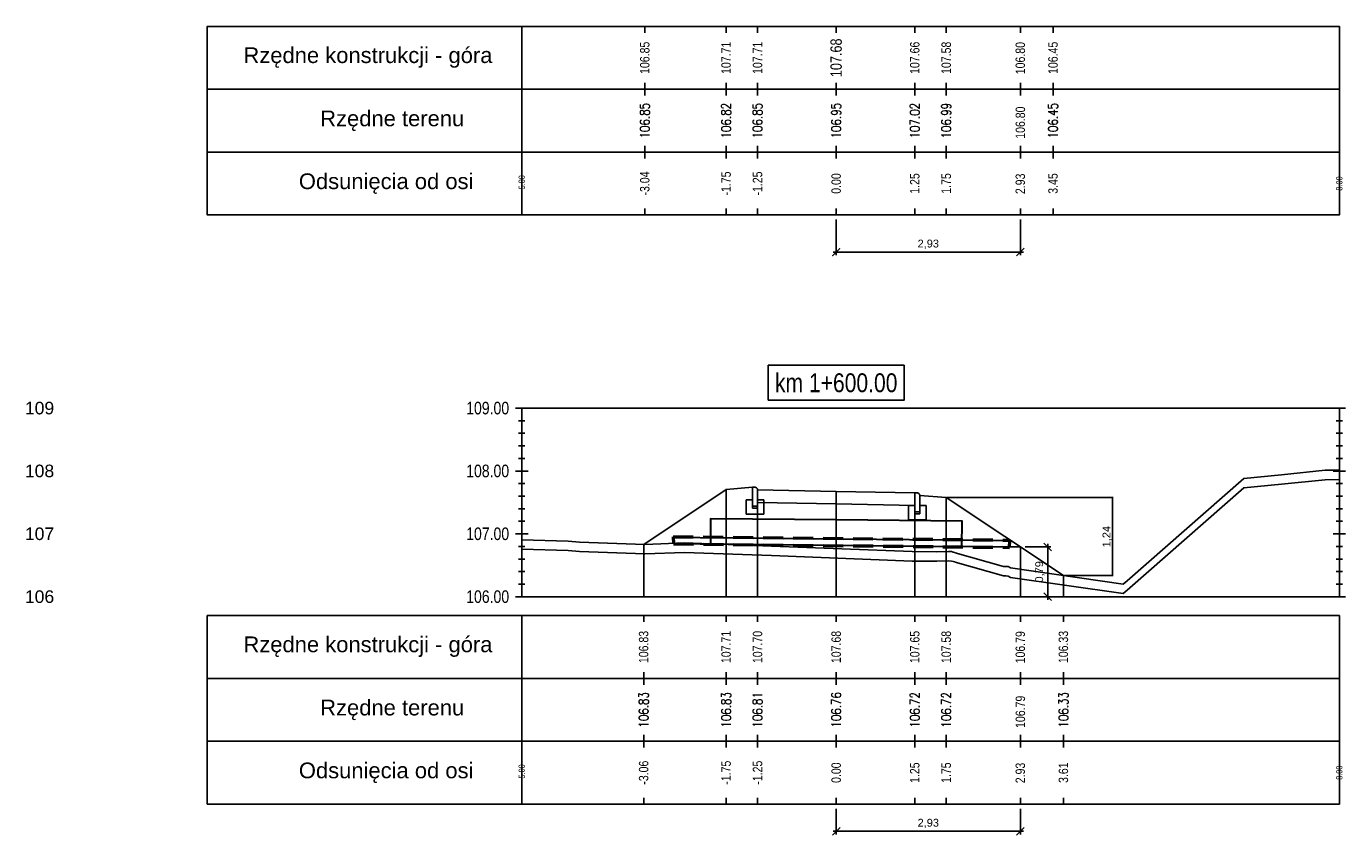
# Model space of a CAD drawing. Extents: x 7537626 to 7538805, y 5722894 to 5725486.
# Tile 74 of 90: x 7538581 to 7538602, y 5725455 to 5725468. Entities that reach past the tile are written whole.
import ezdxf

# ---------------------------------------------------------------- set-up
doc = ezdxf.new("R2010")
doc.units = 0
doc.header["$PDMODE"] = 35
doc.header["$PDSIZE"] = 0.3
doc.linetypes.add('HIDDEN', pattern=[9.525, 6.35, -3.175])
for name, color, linetype in [('C-DROGI-PROFILE', 7, 'Continuous'), ('C-DROGI-PROFILE-ETYKIETY', 7, 'Continuous'), ('C-DROGI-PRZEKROJE-ETYKIETY', 7, 'Continuous'), ('C-POPRZECZKA-przekrój', 2, 'Continuous'), ('C-POPRZECZKA-widok', 1, 'Continuous')]:
    doc.layers.add(name, color=color, linetype=linetype)
for name, color, linetype, true_color in [('C-humus', 7, 'Continuous', 0x003df5), ('C-Teren', 7, 'Continuous', 0x005716), ('poprzeczki', 7, 'Continuous', 0x0000d6)]:
    doc.layers.add(name, color=color, linetype=linetype, true_color=true_color)
doc.layers.add('Pom-plan', color=4, linetype='Continuous', plot=False)
doc.styles.add('2mm08', font='arial.ttf', dxfattribs={"width": 0.8})
doc.styles.add('opis_50', font='arial.ttf', dxfattribs={"height": 0.125})
doc.styles.get("Standard").update_dxf_attribs({"font": 'arial.ttf'})
doc.dimstyles.new('OPIS_50', dxfattribs={"dimscale": 0.5, "dimtxt": 0.125, "dimasz": 0.25, "dimexe": 0.1, "dimexo": 0.15, "dimgap": 0.1, "dimtad": 1, "dimzin": 0, "dimtxsty": 'opis_50', "dimblk": 'ARCHTICK', "dimcen": 0.15, "dimdle": 0.1, "dimaunit": 2, "dimadec": 4, "dimazin": 0, "dimtfac": 1, "dimtmove": 0, "dimatfit": 3, "dimfxl": 1, "dimarcsym": 0})

# ---------------------------------------------------------------- blocks, each defined once
blk = doc.blocks.new('_ArchTick')
at = {"color": 0, "linetype": 'ByBlock', "const_width": 0.15}
blk.add_lwpolyline([(-0.5, -0.5), (0.5, 0.5)], dxfattribs=at)
blk = doc.blocks.new('*D22')
at = {"layer": 'Defpoints', "color": 0, "transparency": 16777216}
for p in [(7538595.225, 5725460.863), (7538597.088, 5725459.621), (7538597.869, 5725459.621)]:
    blk.add_point(p, dxfattribs=at)
at = {"layer": 'poprzeczki', "color": 0, "lineweight": -2, "transparency": 16777216}
for p, q in [((7538595.24, 5725460.863), (7538597.879, 5725460.863)), ((7538597.869, 5725460.873), (7538597.869, 5725459.611)), ((7538597.103, 5725459.621), (7538597.879, 5725459.621))]:
    blk.add_line(p, q, dxfattribs=at)
at = {"layer": 'poprzeczki', "color": 0, "lineweight": -2, "transparency": 16777216, "xscale": 0.025, "yscale": 0.025, "zscale": 0.025}
for p, rotation in [((7538597.869, 5725460.863), 90), ((7538597.869, 5725459.621), 270)]:
    blk.add_blockref('_ArchTick', p, dxfattribs=dict(at, rotation=rotation))
at = {"layer": 'poprzeczki', "color": 0, "transparency": 16777216, "insert": (7538597.784, 5725460.242), "char_height": 0.125, "attachment_point": 5, "rotation": 90, "style": 'opis_50'}
blk.add_mtext('1,24', dxfattribs=at)
blk = doc.blocks.new('geokrata')
at = {"layer": 'C-POPRZECZKA-przekrój', "color": 172, "linetype": 'HIDDEN', "lineweight": 50, "ltscale": 0.05, "true_color": 0x0000cc}
for p, q in [((7538464.885, 5725469.743), (7538470.234, 5725469.689)), ((7538464.887, 5725469.627), (7538470.233, 5725469.573))]:
    blk.add_line(p, q, dxfattribs=at)
at = {"layer": 'C-POPRZECZKA-przekrój', "color": 98, "linetype": 'Continuous', "lineweight": 30, "true_color": 0x006100}
for p, q in [((7538464.892, 5725469.735), (7538465.726, 5725469.726)), ((7538464.893, 5725469.635), (7538465.725, 5725469.626)), ((7538469.225, 5725469.591), (7538470.225, 5725469.581))]:
    blk.add_line(p, q, dxfattribs=at)
for points in [[(7538467.479, 5725470.009), (7538465.479, 5725470.029), (7538465.475, 5725469.629), (7538469.475, 5725469.589), (7538469.479, 5725469.989), (7538467.479, 5725470.009), (7538465.479, 5725470.029), (7538465.476, 5725469.729), (7538470.226, 5725469.681)], [(7538464.892, 5725469.735), (7538464.893, 5725469.635)], [(7538470.225, 5725469.581), (7538470.226, 5725469.681)]]:
    blk.add_lwpolyline(points, dxfattribs=at)
at = {"layer": 'C-POPRZECZKA-przekrój', "color": 172, "linetype": 'HIDDEN', "lineweight": 50, "ltscale": 0.05, "true_color": 0x0000cc}
for points in [[(7538464.885, 5725469.743), (7538464.887, 5725469.627)], [(7538470.233, 5725469.573), (7538470.234, 5725469.689)]]:
    blk.add_lwpolyline(points, dxfattribs=at)
blk = doc.blocks.new('*D251')
at = {"layer": 'Defpoints', "color": 0, "transparency": 16777216}
for p in [(7538593.475, 5725465.361), (7538596.403, 5725465.361), (7538596.403, 5725464.769)]:
    blk.add_point(p, dxfattribs=at)
at = {"layer": 'Pom-plan', "color": 0, "lineweight": -2, "transparency": 16777216}
for p, q in [((7538593.475, 5725465.286), (7538593.475, 5725464.719)), ((7538596.403, 5725465.286), (7538596.403, 5725464.719)), ((7538593.425, 5725464.769), (7538596.453, 5725464.769))]:
    blk.add_line(p, q, dxfattribs=at)
at = {"layer": 'Pom-plan', "color": 0, "lineweight": -2, "transparency": 16777216, "xscale": 0.125, "yscale": 0.125, "zscale": 0.125, "rotation": 180}
blk.add_blockref('_ArchTick', (7538593.475, 5725464.769), dxfattribs=at)
at = {"layer": 'Pom-plan', "color": 0, "lineweight": -2, "transparency": 16777216, "xscale": 0.125, "yscale": 0.125, "zscale": 0.125}
blk.add_blockref('_ArchTick', (7538596.403, 5725464.769), dxfattribs=at)
at = {"layer": 'Pom-plan', "color": 0, "transparency": 16777216, "insert": (7538594.939, 5725464.894), "char_height": 0.125, "attachment_point": 5, "style": 'opis_50'}
blk.add_mtext('2,93', dxfattribs=at)
blk = doc.blocks.new('*D252')
at = {"layer": 'Defpoints', "color": 0, "transparency": 16777216}
for p in [(7538596.403, 5725460.078), (7538596.403, 5725459.286), (7538596.839, 5725459.286)]:
    blk.add_point(p, dxfattribs=at)
at = {"layer": 'Pom-plan', "color": 0, "lineweight": -2, "transparency": 16777216}
for p, q in [((7538596.478, 5725460.078), (7538596.889, 5725460.078)), ((7538596.839, 5725460.128), (7538596.839, 5725459.236)), ((7538596.478, 5725459.286), (7538596.889, 5725459.286))]:
    blk.add_line(p, q, dxfattribs=at)
at = {"layer": 'Pom-plan', "color": 0, "lineweight": -2, "transparency": 16777216, "xscale": 0.125, "yscale": 0.125, "zscale": 0.125}
for p, rotation in [((7538596.839, 5725460.078), 90), ((7538596.839, 5725459.286), 270)]:
    blk.add_blockref('_ArchTick', p, dxfattribs=dict(at, rotation=rotation))
at = {"layer": 'Pom-plan', "color": 0, "transparency": 16777216, "insert": (7538596.714, 5725459.682), "char_height": 0.125, "attachment_point": 5, "rotation": 90, "style": 'opis_50'}
blk.add_mtext('0,79', dxfattribs=at)
blk = doc.blocks.new('*D253')
at = {"layer": 'Defpoints', "color": 0, "transparency": 16777216}
for p in [(7538593.475, 5725455.986), (7538596.403, 5725455.986), (7538596.403, 5725455.553)]:
    blk.add_point(p, dxfattribs=at)
at = {"layer": 'Pom-plan', "color": 0, "lineweight": -2, "transparency": 16777216}
for p, q in [((7538593.475, 5725455.911), (7538593.475, 5725455.503)), ((7538596.403, 5725455.911), (7538596.403, 5725455.503)), ((7538593.425, 5725455.553), (7538596.453, 5725455.553))]:
    blk.add_line(p, q, dxfattribs=at)
at = {"layer": 'Pom-plan', "color": 0, "lineweight": -2, "transparency": 16777216, "xscale": 0.125, "yscale": 0.125, "zscale": 0.125, "rotation": 180}
blk.add_blockref('_ArchTick', (7538593.475, 5725455.553), dxfattribs=at)
at = {"layer": 'Pom-plan', "color": 0, "lineweight": -2, "transparency": 16777216, "xscale": 0.125, "yscale": 0.125, "zscale": 0.125}
blk.add_blockref('_ArchTick', (7538596.403, 5725455.553), dxfattribs=at)
at = {"layer": 'Pom-plan', "color": 0, "transparency": 16777216, "insert": (7538594.939, 5725455.678), "char_height": 0.125, "attachment_point": 5, "style": 'opis_50'}
blk.add_mtext('2,93', dxfattribs=at)

msp = doc.modelspace()

# ---------------------------------------------------------------- linework, layer by layer
at = {"layer": 'C-DROGI-PROFILE', "color": 7, "linetype": 'Continuous', "lineweight": -3}
for p, q in [((7538590.432, 5725468.361), (7538590.432, 5725468.261)), ((7538591.725, 5725468.361), (7538591.725, 5725468.261)), ((7538592.225, 5725468.361), (7538592.225, 5725468.261)), ((7538593.475, 5725468.361), (7538593.475, 5725468.261)), ((7538594.725, 5725468.361), (7538594.725, 5725468.261)), ((7538595.225, 5725468.361), (7538595.225, 5725468.261)), ((7538596.403, 5725468.361), (7538596.403, 5725468.261)), ((7538596.923, 5725468.361), (7538596.923, 5725468.261)), ((7538590.432, 5725467.361), (7538590.432, 5725467.461)), ((7538590.432, 5725467.361), (7538590.432, 5725467.261)), ((7538591.725, 5725467.361), (7538591.725, 5725467.461)), ((7538591.725, 5725467.361), (7538591.725, 5725467.261)), ((7538592.225, 5725467.361), (7538592.225, 5725467.461)), ((7538592.225, 5725467.361), (7538592.225, 5725467.261)), ((7538593.475, 5725467.361), (7538593.475, 5725467.461)), ((7538593.475, 5725467.361), (7538593.475, 5725467.261)), ((7538594.725, 5725467.361), (7538594.725, 5725467.461)), ((7538594.725, 5725467.361), (7538594.725, 5725467.261)), ((7538595.225, 5725467.361), (7538595.225, 5725467.461)), ((7538595.225, 5725467.361), (7538595.225, 5725467.261)), ((7538596.403, 5725467.361), (7538596.403, 5725467.461)), ((7538596.403, 5725467.361), (7538596.403, 5725467.261)), ((7538596.923, 5725467.361), (7538596.923, 5725467.461)), ((7538596.923, 5725467.361), (7538596.923, 5725467.261)), ((7538590.432, 5725466.361), (7538590.432, 5725466.461)), ((7538590.432, 5725466.361), (7538590.432, 5725466.261)), ((7538591.725, 5725466.361), (7538591.725, 5725466.461)), ((7538591.725, 5725466.361), (7538591.725, 5725466.261)), ((7538592.225, 5725466.361), (7538592.225, 5725466.461)), ((7538592.225, 5725466.361), (7538592.225, 5725466.261)), ((7538593.475, 5725466.361), (7538593.475, 5725466.461)), ((7538593.475, 5725466.361), (7538593.475, 5725466.261)), ((7538594.725, 5725466.361), (7538594.725, 5725466.461)), ((7538594.725, 5725466.361), (7538594.725, 5725466.261)), ((7538595.225, 5725466.361), (7538595.225, 5725466.461)), ((7538595.225, 5725466.361), (7538595.225, 5725466.261)), ((7538596.403, 5725466.361), (7538596.403, 5725466.461)), ((7538596.403, 5725466.361), (7538596.403, 5725466.261)), ((7538596.923, 5725466.361), (7538596.923, 5725466.461)), ((7538596.923, 5725466.361), (7538596.923, 5725466.261)), ((7538590.432, 5725465.361), (7538590.432, 5725465.461)), ((7538591.725, 5725465.361), (7538591.725, 5725465.461)), ((7538592.225, 5725465.361), (7538592.225, 5725465.461)), ((7538593.475, 5725465.361), (7538593.475, 5725465.461)), ((7538594.725, 5725465.361), (7538594.725, 5725465.461)), ((7538595.225, 5725465.361), (7538595.225, 5725465.461)), ((7538596.403, 5725465.361), (7538596.403, 5725465.461)), ((7538596.923, 5725465.361), (7538596.923, 5725465.461)), ((7538590.414, 5725458.986), (7538590.414, 5725458.886)), ((7538591.725, 5725458.986), (7538591.725, 5725458.886)), ((7538592.225, 5725458.986), (7538592.225, 5725458.886)), ((7538593.475, 5725458.986), (7538593.475, 5725458.886)), ((7538594.725, 5725458.986), (7538594.725, 5725458.886)), ((7538595.225, 5725458.986), (7538595.225, 5725458.886)), ((7538596.403, 5725458.986), (7538596.403, 5725458.886)), ((7538597.088, 5725458.986), (7538597.088, 5725458.886)), ((7538590.414, 5725457.986), (7538590.414, 5725458.086)), ((7538590.414, 5725457.986), (7538590.414, 5725457.886)), ((7538591.725, 5725457.986), (7538591.725, 5725458.086)), ((7538591.725, 5725457.986), (7538591.725, 5725457.886)), ((7538592.225, 5725457.986), (7538592.225, 5725458.086)), ((7538592.225, 5725457.986), (7538592.225, 5725457.886)), ((7538593.475, 5725457.986), (7538593.475, 5725458.086)), ((7538593.475, 5725457.986), (7538593.475, 5725457.886)), ((7538594.725, 5725457.986), (7538594.725, 5725458.086)), ((7538594.725, 5725457.986), (7538594.725, 5725457.886)), ((7538595.225, 5725457.986), (7538595.225, 5725458.086)), ((7538595.225, 5725457.986), (7538595.225, 5725457.886)), ((7538596.403, 5725457.986), (7538596.403, 5725458.086)), ((7538596.403, 5725457.986), (7538596.403, 5725457.886)), ((7538597.088, 5725457.986), (7538597.088, 5725458.086)), ((7538597.088, 5725457.986), (7538597.088, 5725457.886)), ((7538590.414, 5725456.986), (7538590.414, 5725457.086)), ((7538591.725, 5725456.986), (7538591.725, 5725457.086)), ((7538592.225, 5725456.986), (7538592.225, 5725457.086)), ((7538593.475, 5725456.986), (7538593.475, 5725457.086)), ((7538594.725, 5725456.986), (7538594.725, 5725457.086)), ((7538595.225, 5725456.986), (7538595.225, 5725457.086)), ((7538596.403, 5725456.986), (7538596.403, 5725457.086)), ((7538597.088, 5725456.986), (7538597.088, 5725457.086)), ((7538590.414, 5725456.986), (7538590.414, 5725456.886)), ((7538591.725, 5725456.986), (7538591.725, 5725456.886)), ((7538592.225, 5725456.986), (7538592.225, 5725456.886)), ((7538593.475, 5725456.986), (7538593.475, 5725456.886)), ((7538594.725, 5725456.986), (7538594.725, 5725456.886)), ((7538595.225, 5725456.986), (7538595.225, 5725456.886)), ((7538596.403, 5725456.986), (7538596.403, 5725456.886)), ((7538597.088, 5725456.986), (7538597.088, 5725456.886)), ((7538590.414, 5725455.986), (7538590.414, 5725456.086)), ((7538591.725, 5725455.986), (7538591.725, 5725456.086)), ((7538592.225, 5725455.986), (7538592.225, 5725456.086)), ((7538593.475, 5725455.986), (7538593.475, 5725456.086)), ((7538594.725, 5725455.986), (7538594.725, 5725456.086)), ((7538595.225, 5725455.986), (7538595.225, 5725456.086)), ((7538596.403, 5725455.986), (7538596.403, 5725456.086)), ((7538597.088, 5725455.986), (7538597.088, 5725456.086))]:
    msp.add_line(p, q, dxfattribs=at)
at = {"layer": 'C-DROGI-PROFILE', "color": 1, "linetype": 'Continuous', "lineweight": -3}
for points in [[(7538588.475, 5725467.361), (7538588.475, 5725468.361), (7538583.475, 5725468.361), (7538583.475, 5725467.361)], [(7538588.475, 5725467.361), (7538601.475, 5725467.361), (7538601.475, 5725468.361), (7538588.475, 5725468.361)], [(7538588.475, 5725466.361), (7538588.475, 5725467.361), (7538583.475, 5725467.361), (7538583.475, 5725466.361)], [(7538588.475, 5725466.361), (7538601.475, 5725466.361), (7538601.475, 5725467.361), (7538588.475, 5725467.361)], [(7538588.475, 5725465.361), (7538588.475, 5725466.361), (7538583.475, 5725466.361), (7538583.475, 5725465.361)], [(7538588.475, 5725465.361), (7538601.475, 5725465.361), (7538601.475, 5725466.361), (7538588.475, 5725466.361)], [(7538588.475, 5725457.986), (7538588.475, 5725458.986), (7538583.475, 5725458.986), (7538583.475, 5725457.986)], [(7538588.475, 5725457.986), (7538601.475, 5725457.986), (7538601.475, 5725458.986), (7538588.475, 5725458.986)], [(7538588.475, 5725456.986), (7538588.475, 5725457.986), (7538583.475, 5725457.986), (7538583.475, 5725456.986)], [(7538588.475, 5725456.986), (7538601.475, 5725456.986), (7538601.475, 5725457.986), (7538588.475, 5725457.986)], [(7538588.475, 5725455.986), (7538588.475, 5725456.986), (7538583.475, 5725456.986), (7538583.475, 5725455.986)], [(7538588.475, 5725455.986), (7538601.475, 5725455.986), (7538601.475, 5725456.986), (7538588.475, 5725456.986)]]:
    msp.add_3dface(points, dxfattribs=at)
at = {"layer": 'C-DROGI-PRZEKROJE-ETYKIETY', "color": 1, "linetype": 'Continuous', "lineweight": -3}
for p, q in [((7538591.725, 5725460.993), (7538591.725, 5725459.286)), ((7538592.225, 5725460.987), (7538592.225, 5725459.286)), ((7538593.475, 5725460.962), (7538593.475, 5725459.286)), ((7538594.725, 5725460.937), (7538594.725, 5725459.286)), ((7538595.225, 5725460.863), (7538595.225, 5725459.286)), ((7538590.414, 5725460.119), (7538590.414, 5725459.286)), ((7538597.088, 5725459.621), (7538597.088, 5725459.286))]:
    msp.add_line(p, q, dxfattribs=at)
msp.add_lwpolyline([(7538596.403, 5725460.078), (7538596.403, 5725459.286)], dxfattribs=at)
at = {"layer": 'C-humus'}
for p, q in [((7538599.957, 5725461.016), (7538600.558, 5725461.077)), ((7538600.558, 5725461.077), (7538601.252, 5725461.147)), ((7538601.252, 5725461.147), (7538601.475, 5725461.15)), ((7538598.1, 5725459.39), (7538599.957, 5725461.016)), ((7538588.475, 5725460.041), (7538589.215, 5725460.021)), ((7538589.215, 5725460.021), (7538589.394, 5725460.004)), ((7538589.394, 5725460.004), (7538590.434, 5725459.968)), ((7538590.434, 5725459.968), (7538591.064, 5725459.992)), ((7538591.064, 5725459.992), (7538592.446, 5725459.941)), ((7538592.446, 5725459.941), (7538594.682, 5725459.853)), ((7538594.682, 5725459.853), (7538595.076, 5725459.85)), ((7538595.076, 5725459.85), (7538595.259, 5725459.858)), ((7538595.259, 5725459.858), (7538595.307, 5725459.854)), ((7538595.307, 5725459.854), (7538595.335, 5725459.845)), ((7538595.335, 5725459.845), (7538595.34, 5725459.846)), ((7538595.34, 5725459.846), (7538595.359, 5725459.842)), ((7538595.359, 5725459.842), (7538595.368, 5725459.836)), ((7538595.368, 5725459.836), (7538596.137, 5725459.619)), ((7538596.137, 5725459.619), (7538596.172, 5725459.618)), ((7538596.172, 5725459.618), (7538596.207, 5725459.615)), ((7538596.207, 5725459.615), (7538596.244, 5725459.593)), ((7538596.244, 5725459.593), (7538598.036, 5725459.335)), ((7538598.036, 5725459.335), (7538598.1, 5725459.39))]:
    msp.add_line(p, q, dxfattribs=at)
at = {"layer": 'C-POPRZECZKA-przekrój', "color": 2, "linetype": 'Continuous', "lineweight": -3}
for p, q in [((7538590.414, 5725460.119), (7538591.725, 5725460.993)), ((7538591.725, 5725460.993), (7538592.145, 5725461.027)), ((7538592.185, 5725461.027), (7538592.145, 5725461.027)), ((7538592.145, 5725461.027), (7538592.145, 5725460.697)), ((7538592.19, 5725461.027), (7538592.185, 5725461.027)), ((7538592.199, 5725461.024), (7538592.19, 5725461.027)), ((7538592.207, 5725461.02), (7538592.199, 5725461.024)), ((7538592.213, 5725461.015), (7538592.207, 5725461.02)), ((7538592.218, 5725461.01), (7538592.213, 5725461.015)), ((7538592.222, 5725461.003), (7538592.218, 5725461.01)), ((7538592.224, 5725460.994), (7538592.222, 5725461.003)), ((7538592.225, 5725460.987), (7538592.224, 5725460.994)), ((7538592.225, 5725460.987), (7538593.475, 5725460.962)), ((7538592.225, 5725460.987), (7538592.226, 5725460.787)), ((7538592.225, 5725460.697), (7538592.225, 5725460.987)), ((7538592.225, 5725460.987), (7538592.225, 5725460.827)), ((7538593.475, 5725460.762), (7538593.475, 5725460.962)), ((7538593.475, 5725460.962), (7538594.725, 5725460.937)), ((7538594.725, 5725460.937), (7538594.724, 5725460.737)), ((7538594.765, 5725460.937), (7538594.725, 5725460.937)), ((7538594.725, 5725460.937), (7538594.725, 5725460.607)), ((7538594.77, 5725460.937), (7538594.765, 5725460.937)), ((7538594.779, 5725460.934), (7538594.77, 5725460.937)), ((7538594.787, 5725460.93), (7538594.779, 5725460.934)), ((7538594.793, 5725460.925), (7538594.787, 5725460.93)), ((7538594.798, 5725460.92), (7538594.793, 5725460.925)), ((7538594.802, 5725460.913), (7538594.798, 5725460.92)), ((7538594.804, 5725460.904), (7538594.802, 5725460.913)), ((7538594.805, 5725460.897), (7538594.804, 5725460.904)), ((7538594.805, 5725460.607), (7538594.805, 5725460.897)), ((7538594.805, 5725460.897), (7538594.805, 5725460.737)), ((7538594.805, 5725460.897), (7538595.225, 5725460.863)), ((7538595.225, 5725460.863), (7538597.088, 5725459.621)), ((7538592.045, 5725460.597), (7538592.045, 5725460.827)), ((7538592.045, 5725460.827), (7538592.145, 5725460.827)), ((7538592.145, 5725460.827), (7538592.145, 5725460.727)), ((7538592.145, 5725460.727), (7538592.225, 5725460.727)), ((7538592.145, 5725460.697), (7538592.225, 5725460.697)), ((7538592.225, 5725460.827), (7538592.325, 5725460.827)), ((7538592.226, 5725460.787), (7538593.475, 5725460.762)), ((7538592.325, 5725460.827), (7538592.325, 5725460.597)), ((7538593.475, 5725460.762), (7538594.724, 5725460.737)), ((7538594.625, 5725460.507), (7538594.625, 5725460.737)), ((7538594.625, 5725460.737), (7538594.725, 5725460.737)), ((7538594.725, 5725460.737), (7538594.725, 5725460.637)), ((7538594.725, 5725460.637), (7538594.805, 5725460.637)), ((7538594.805, 5725460.737), (7538594.905, 5725460.737)), ((7538594.905, 5725460.737), (7538594.905, 5725460.507)), ((7538592.325, 5725460.597), (7538592.045, 5725460.597)), ((7538594.905, 5725460.507), (7538594.625, 5725460.507)), ((7538594.725, 5725460.607), (7538594.805, 5725460.607))]:
    msp.add_line(p, q, dxfattribs=at)
at = {"layer": 'C-POPRZECZKA-przekrój'}
for points in [[(7538596.225, 5725460.079), (7538596.403, 5725460.078)], [(7538596.226, 5725460.179), (7538596.251, 5725460.179)]]:
    msp.add_lwpolyline(points, dxfattribs=at)
at = {"layer": 'C-POPRZECZKA-widok', "color": 1, "linetype": 'Continuous', "lineweight": -3}
for p, q in [((7538588.375, 5725462.286), (7538601.575, 5725462.286)), ((7538588.425, 5725462.086), (7538588.525, 5725462.086)), ((7538588.475, 5725459.286), (7538588.475, 5725462.286)), ((7538601.425, 5725462.086), (7538601.525, 5725462.086)), ((7538601.475, 5725459.286), (7538601.475, 5725462.286)), ((7538588.425, 5725461.886), (7538588.525, 5725461.886)), ((7538601.425, 5725461.886), (7538601.525, 5725461.886)), ((7538588.425, 5725461.686), (7538588.525, 5725461.686)), ((7538601.425, 5725461.686), (7538601.525, 5725461.686)), ((7538588.425, 5725461.486), (7538588.525, 5725461.486)), ((7538601.425, 5725461.486), (7538601.525, 5725461.486)), ((7538588.375, 5725461.286), (7538588.575, 5725461.286)), ((7538588.425, 5725461.286), (7538588.525, 5725461.286)), ((7538601.375, 5725461.286), (7538601.575, 5725461.286)), ((7538601.425, 5725461.286), (7538601.525, 5725461.286)), ((7538588.425, 5725461.086), (7538588.525, 5725461.086)), ((7538601.425, 5725461.086), (7538601.525, 5725461.086)), ((7538588.425, 5725460.886), (7538588.525, 5725460.886)), ((7538601.425, 5725460.886), (7538601.525, 5725460.886)), ((7538588.425, 5725460.686), (7538588.525, 5725460.686)), ((7538601.425, 5725460.686), (7538601.525, 5725460.686)), ((7538588.425, 5725460.486), (7538588.525, 5725460.486)), ((7538601.425, 5725460.486), (7538601.525, 5725460.486)), ((7538588.375, 5725460.286), (7538588.575, 5725460.286)), ((7538588.425, 5725460.286), (7538588.525, 5725460.286)), ((7538601.375, 5725460.286), (7538601.575, 5725460.286)), ((7538601.425, 5725460.286), (7538601.525, 5725460.286)), ((7538588.425, 5725460.086), (7538588.525, 5725460.086)), ((7538601.425, 5725460.086), (7538601.525, 5725460.086)), ((7538588.425, 5725459.886), (7538588.525, 5725459.886)), ((7538601.425, 5725459.886), (7538601.525, 5725459.886)), ((7538588.425, 5725459.686), (7538588.525, 5725459.686)), ((7538601.425, 5725459.686), (7538601.525, 5725459.686)), ((7538588.425, 5725459.486), (7538588.525, 5725459.486)), ((7538601.425, 5725459.486), (7538601.525, 5725459.486)), ((7538588.375, 5725459.286), (7538601.575, 5725459.286))]:
    msp.add_line(p, q, dxfattribs=at)
at = {"layer": 'C-POPRZECZKA-widok', "color": 3, "linetype": 'Continuous', "lineweight": -3}
msp.add_3dface([(7538592.395, 5725462.411), (7538594.555, 5725462.411), (7538594.555, 5725462.968), (7538592.395, 5725462.968)], dxfattribs=at)
at = {"layer": 'C-Teren'}
for p, q in [((7538600.558, 5725461.227), (7538601.252, 5725461.297)), ((7538601.252, 5725461.297), (7538601.475, 5725461.3)), ((7538598.1, 5725459.54), (7538599.957, 5725461.166)), ((7538599.957, 5725461.166), (7538600.558, 5725461.227)), ((7538588.475, 5725460.191), (7538589.215, 5725460.171)), ((7538589.215, 5725460.171), (7538589.394, 5725460.154)), ((7538589.394, 5725460.154), (7538590.434, 5725460.118)), ((7538590.434, 5725460.118), (7538591.064, 5725460.142)), ((7538591.064, 5725460.142), (7538592.446, 5725460.091)), ((7538592.446, 5725460.091), (7538594.682, 5725460.003)), ((7538594.682, 5725460.003), (7538595.076, 5725460)), ((7538595.076, 5725460), (7538595.259, 5725460.008)), ((7538595.259, 5725460.008), (7538595.307, 5725460.004)), ((7538595.307, 5725460.004), (7538595.335, 5725459.995)), ((7538595.335, 5725459.995), (7538595.34, 5725459.996)), ((7538595.34, 5725459.996), (7538595.359, 5725459.992)), ((7538595.359, 5725459.992), (7538595.368, 5725459.986)), ((7538595.368, 5725459.986), (7538596.137, 5725459.769)), ((7538596.137, 5725459.769), (7538596.172, 5725459.768)), ((7538596.172, 5725459.768), (7538596.207, 5725459.765)), ((7538596.207, 5725459.765), (7538596.244, 5725459.743)), ((7538596.244, 5725459.743), (7538598.036, 5725459.485)), ((7538598.036, 5725459.485), (7538598.1, 5725459.54))]:
    msp.add_line(p, q, dxfattribs=at)

# ---------------------------------------------------------------- block references
at = {"layer": 'C-POPRZECZKA-przekrój'}
msp.add_blockref('geokrata', (126, -9.502), dxfattribs=at)

# ---------------------------------------------------------------- texts
at = {"layer": 'C-DROGI-PROFILE', "color": 2}
for s, p in [('Rzędne konstrukcji - góra', (7538584.05, 5725467.778)), ('Rzędne terenu', (7538585.27, 5725466.772)), ('Odsunięcia od osi', (7538584.931, 5725465.772)), ('Rzędne konstrukcji - góra', (7538584.05, 5725458.403)), ('Rzędne terenu', (7538585.27, 5725457.397)), ('Odsunięcia od osi', (7538584.931, 5725456.397))]:
    msp.add_text(s, height=0.25, dxfattribs=at).set_placement(p)
at = {"layer": 'C-DROGI-PROFILE-ETYKIETY', "color": 1, "style": '2mm08', "width": 0.8}
for s, p in [('106.80', (7538596.477, 5725467.6)), ('106.80', (7538596.478, 5725466.573)), ('2.93', (7538596.477, 5725465.693)), ('106.79', (7538596.477, 5725458.225)), ('106.79', (7538596.478, 5725457.198)), ('2.93', (7538596.477, 5725456.318))]:
    msp.add_text(s, height=0.15, rotation=90, dxfattribs=at).set_placement(p)
at = {"layer": 'C-DROGI-PROFILE-ETYKIETY', "color": 1, "linetype": 'Continuous', "lineweight": -3, "attachment_point": 5, "rotation": 90, "style": '2mm08'}
for s, insert, char_height in [('107.68', (7538593.475, 5725467.861), 0.18), ('106.85', (7538590.432, 5725467.861), 0.15), ('107.71', (7538591.725, 5725467.861), 0.15), ('107.71', (7538592.225, 5725467.861), 0.15), ('107.66', (7538594.725, 5725467.861), 0.15), ('107.58', (7538595.225, 5725467.861), 0.15), ('106.45', (7538596.923, 5725467.861), 0.15), ('{\\Fsimplex.shx|c238;106.85}', (7538590.432, 5725466.861), 0.15), ('{\\Fsimplex.shx|c238;106.82}', (7538591.725, 5725466.861), 0.15), ('{\\Fsimplex.shx|c238;106.85}', (7538592.225, 5725466.861), 0.15), ('{\\Fsimplex.shx|c238;106.95}', (7538593.475, 5725466.861), 0.15), ('{\\Fsimplex.shx|c238;107.02}', (7538594.725, 5725466.861), 0.15), ('{\\Fsimplex.shx|c238;106.99}', (7538595.225, 5725466.861), 0.15), ('{\\Fsimplex.shx|c238;106.45}', (7538596.923, 5725466.861), 0.15), ('-3.04', (7538590.432, 5725465.861), 0.15), ('-1.75', (7538591.725, 5725465.861), 0.15), ('-1.25', (7538592.225, 5725465.861), 0.15), ('0.00', (7538593.475, 5725465.861), 0.15), ('1.25', (7538594.725, 5725465.861), 0.15), ('1.75', (7538595.225, 5725465.861), 0.15), ('3.45', (7538596.923, 5725465.861), 0.15), ('106.83', (7538590.414, 5725458.486), 0.15), ('107.71', (7538591.725, 5725458.486), 0.15), ('107.70', (7538592.225, 5725458.486), 0.15), ('107.68', (7538593.475, 5725458.486), 0.15), ('107.65', (7538594.725, 5725458.486), 0.15), ('107.58', (7538595.225, 5725458.486), 0.15), ('106.33', (7538597.088, 5725458.486), 0.15), ('{\\Fsimplex.shx|c238;106.83}', (7538590.414, 5725457.486), 0.15), ('{\\Fsimplex.shx|c238;106.83}', (7538591.725, 5725457.486), 0.15), ('{\\Fsimplex.shx|c238;106.81}', (7538592.225, 5725457.486), 0.15), ('{\\Fsimplex.shx|c238;106.76}', (7538593.475, 5725457.486), 0.15), ('{\\Fsimplex.shx|c238;106.72}', (7538594.725, 5725457.486), 0.15), ('{\\Fsimplex.shx|c238;106.72}', (7538595.225, 5725457.486), 0.15), ('{\\Fsimplex.shx|c238;106.33}', (7538597.088, 5725457.486), 0.15), ('-3.06', (7538590.414, 5725456.486), 0.15), ('-1.75', (7538591.725, 5725456.486), 0.15), ('-1.25', (7538592.225, 5725456.486), 0.15), ('0.00', (7538593.475, 5725456.486), 0.15), ('1.25', (7538594.725, 5725456.486), 0.15), ('1.75', (7538595.225, 5725456.486), 0.15), ('3.61', (7538597.088, 5725456.486), 0.15)]:
    msp.add_mtext(s, dxfattribs=dict(at, insert=insert, char_height=char_height))
at = {"layer": 'C-DROGI-PROFILE-ETYKIETY', "color": 7, "linetype": 'Continuous', "lineweight": -3, "char_height": 0.1, "attachment_point": 5, "rotation": 90, "style": '2mm08'}
for s, insert in [('-5.00', (7538588.475, 5725465.861)), ('8.00', (7538601.475, 5725465.861)), ('-5.00', (7538588.475, 5725456.486)), ('8.00', (7538601.475, 5725456.486))]:
    msp.add_mtext(s, dxfattribs=dict(at, insert=insert))
at = {"layer": 'C-POPRZECZKA-widok', "color": 3, "linetype": 'Continuous', "lineweight": -3, "insert": (7538593.475, 5725462.536), "char_height": 0.3, "attachment_point": 8, "style": '2mm08'}
msp.add_mtext('km 1+600.00', dxfattribs=at)
at = {"layer": 'C-POPRZECZKA-widok', "color": 1, "linetype": 'Continuous', "lineweight": -3, "char_height": 0.2, "attachment_point": 4}
for s, insert in [('109', (7538580.575, 5725462.286)), ('108', (7538580.575, 5725461.286)), ('107', (7538580.575, 5725460.286)), ('106', (7538580.575, 5725459.286))]:
    msp.add_mtext(s, dxfattribs=dict(at, insert=insert))
at = {"layer": 'C-POPRZECZKA-widok', "color": 1, "linetype": 'Continuous', "lineweight": -3, "char_height": 0.2, "attachment_point": 6, "style": '2mm08'}
for s, insert in [('109.00', (7538588.275, 5725462.286)), ('108.00', (7538588.275, 5725461.286)), ('107.00', (7538588.275, 5725460.286)), ('106.00', (7538588.275, 5725459.286))]:
    msp.add_mtext(s, dxfattribs=dict(at, insert=insert))

# ---------------------------------------------------------------- dimensions: what is measured, and where the dimension line sits
at = {"layer": 'Pom-plan'}
for base, p1, p2, picture, middle in [((7538596.403, 5725464.769), (7538593.475, 5725465.361), (7538596.403, 5725465.361), '*D251', (7538594.939, 5725464.894)), ((7538596.403, 5725455.553), (7538593.475, 5725455.986), (7538596.403, 5725455.986), '*D253', (7538594.939, 5725455.678))]:
    dim = msp.add_linear_dim(base=base, p1=p1, p2=p2, dimstyle='OPIS_50', dxfattribs=at)
    dim.commit()
    dim.dimension.update_dxf_attribs({"geometry": picture, "text_midpoint": middle})
dim = msp.add_linear_dim(base=(7538596.839, 5725459.286), p1=(7538596.403, 5725460.078), p2=(7538596.403, 5725459.286), angle=90, dimstyle='OPIS_50', dxfattribs=at)
dim.commit()
dim.dimension.update_dxf_attribs({"geometry": '*D252', "text_midpoint": (7538596.714, 5725459.682)})
at = {"layer": 'poprzeczki'}
dim = msp.add_linear_dim(base=(7538597.869, 5725459.621), p1=(7538595.225, 5725460.863), p2=(7538597.088, 5725459.621), angle=90, dimstyle='OPIS_50', override={"dimscale": 0.1}, dxfattribs=at)
dim.commit()
dim.dimension.update_dxf_attribs({"geometry": '*D22', "text_midpoint": (7538597.784, 5725460.242)})

doc.saveas('drawing.dxf')
